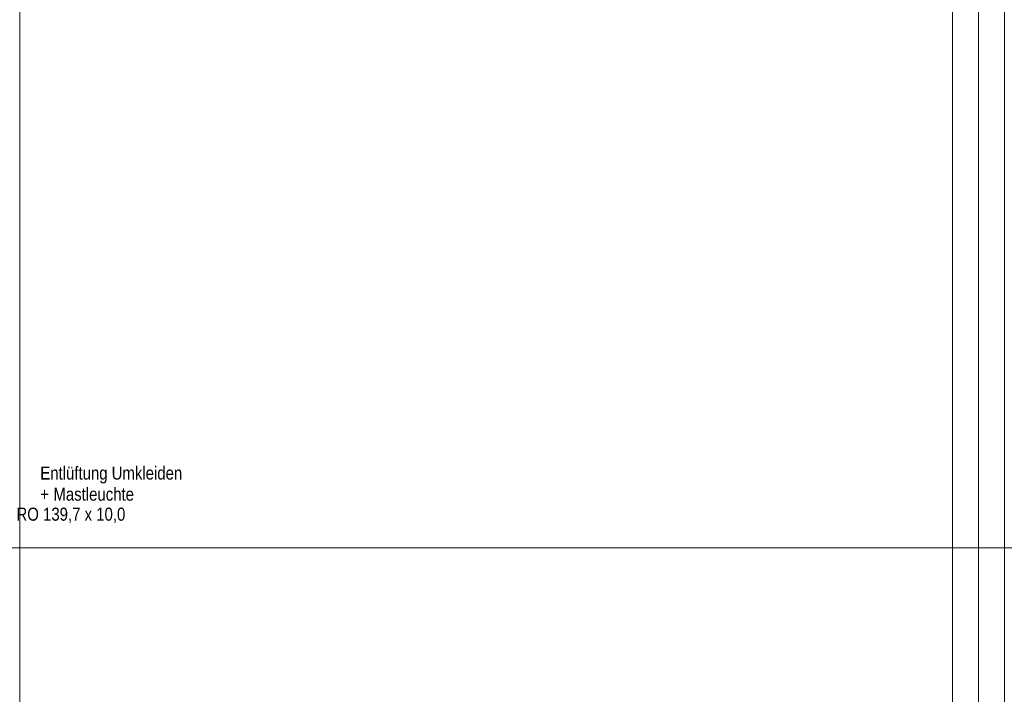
# Model space of a CAD drawing. Extents: x -720 to 300, y 62 to 1112.
# Tile 36 of 50: x -450 to -298, y 812 to 916. Entities that reach past the tile are written whole.
import ezdxf
from ezdxf.lldxf.tags import DXFTag

# ---------------------------------------------------------------- set-up
doc = ezdxf.new("R2010")
doc.units = 0
doc.layers.get('0').update_dxf_attribs({"lineweight": 13})
doc.layers.add('60- 61 allgemeine Ausstattung- 4 Terrassen', color=9, linetype='Continuous', lineweight=9, true_color=0x808080)
doc.layers.add('70 -72 Beschriftung- 1 Beschriftung allgemein', color=7, linetype='Continuous', lineweight=9, true_color=0xff6633)
doc.layers.add('70 -71 Achsen- 1 Gebäudeachsen', color=7, linetype='STRICHPUNKT2-A06DNB31MF', lineweight=18)
doc.styles.get("Standard").update_dxf_attribs({"font": 'ARIALN.TTF'})
tags = doc.linetypes.add('STRICHPUNKT2-A06DNB31MF', pattern=[12.7, 6.35, -3.175, 0, -3.175]).pattern_tags.tags
tags[10:11] = [DXFTag(74, 4), DXFTag(75, 0), DXFTag(340, '0'), DXFTag(46, 0.0), DXFTag(50, 0.0), DXFTag(44, 0.0), DXFTag(45, 0.0)]
tags[8:9] = [DXFTag(74, 4), DXFTag(75, 0), DXFTag(340, '0'), DXFTag(46, 0.0), DXFTag(50, 0.0), DXFTag(44, 0.0), DXFTag(45, 0.0)]
tags[6:7] = [DXFTag(74, 4), DXFTag(75, 0), DXFTag(340, '0'), DXFTag(46, 0.0), DXFTag(50, 0.0), DXFTag(44, 0.0), DXFTag(45, 0.0)]
tags[4:5] = [DXFTag(74, 4), DXFTag(75, 0), DXFTag(340, '0'), DXFTag(46, 0.0), DXFTag(50, 0.0), DXFTag(44, 0.0), DXFTag(45, 0.0)]

# ---------------------------------------------------------------- blocks, each defined once
blk = doc.blocks.new('Referenz-A06DNB32MF')
at = {"layer": '60- 61 allgemeine Ausstattung- 4 Terrassen', "color": 0, "linetype": 'Continuous', "ltscale": 0.13}
for p, q in [((-450.35, 1003.91), (-450.35, 770.91)), ((-306.35, 770.91), (-306.35, 1003.91)), ((-298.35, 1003.91), (-298.35, 770.91))]:
    blk.add_line(p, q, dxfattribs=at)
at = {"layer": '70 -71 Achsen- 1 Gebäudeachsen', "color": 0, "linetype": 'STRICHPUNKT2-A06DNB31MF', "ltscale": 0.18}
for p, q in [((-302.35, 1084.85), (-302.35, 85.41)), ((-682.36, 834.91), (76.35, 834.91))]:
    blk.add_line(p, q, dxfattribs=at)
at = {"layer": '70 -72 Beschriftung- 1 Beschriftung allgemein', "color": 0, "linetype": 'Continuous', "ltscale": 0.13, "char_height": 2.0138, "attachment_point": 1}
for s, insert in [('{\\fArial Narrow;Entlüftung}', (-447.18, 847.44)), ('{\\fArial Narrow;Umkleiden}', (-436.16, 847.44)), ('{\\fArial Narrow;+}', (-447.18, 844.18)), ('{\\fArial Narrow;Mastleuchte}', (-445.15, 844.18)), ('{\\fArial Narrow;RO 139,7 x 10,0}', (-450.85, 841.09))]:
    blk.add_mtext(s, dxfattribs=dict(at, insert=insert))

msp = doc.modelspace()

# ---------------------------------------------------------------- block references
at = {"color": 8, "lineweight": 13, "ltscale": 0.13, "true_color": 0x808080}
msp.add_blockref('Referenz-A06DNB32MF', (0, 0), dxfattribs=at)

doc.saveas('drawing.dxf')
